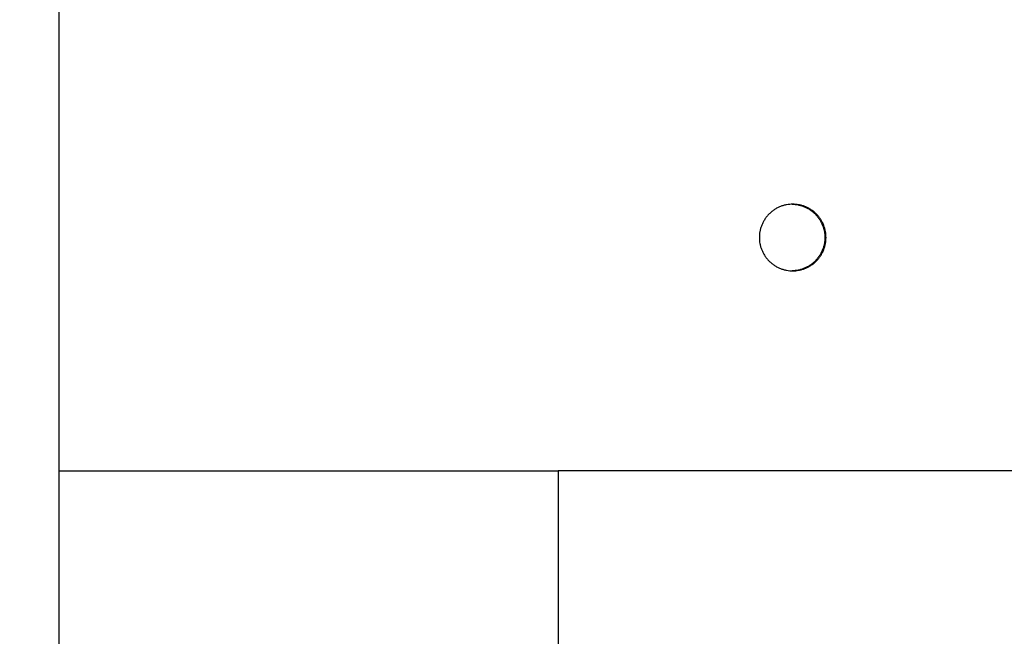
# Model space of a CAD drawing. Header units: millimetres. Extents: x -1839 to 1843, y -280 to 280.
# Tile 30 of 41: x 478 to 626, y -95 to -3. Entities that reach past the tile are written whole.
import ezdxf

# ---------------------------------------------------------------- set-up
doc = ezdxf.new("R2010")
doc.units = ezdxf.units.MM
doc.layers.add('Défaut', color=7, linetype='Continuous', true_color=0x000000)

msp = doc.modelspace()

# ---------------------------------------------------------------- linework, layer by layer
at = {"layer": 'Défaut', "lineweight": -3}
for points in [[(483.98, 49.59), (483.98, -280.41), (453.98, -280.41), (453.98, -70.41), (468.98, -70.41), (468.98, 49.59)], [(483.98, -70.41), (484.07, -70.41), (558.9, -70.41)]]:
    msp.add_lwpolyline(points, dxfattribs=at)
msp.add_lwpolyline([(558.9, -280.41), (678.9, -280.41), (678.9, -70.41), (558.9, -70.41)], close=True, dxfattribs=at)
for points, weights, knots in [([(589.07, -35.41), (589.07, -30.41), (594.07, -30.41), (599.07, -30.41), (599.07, -35.41), (599.07, -40.41), (594.07, -40.41), (589.07, -40.41), (589.07, -35.41)], [1, 0.707106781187, 1, 0.707106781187, 1, 0.707106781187, 1, 0.707106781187, 1], [-40, -40, -40, -30, -30, -20, -20, -10, -10, 0, 0, 0]), ([(593.98, -30.41), (598.9, -30.5), (598.9, -35.41), (598.9, -40.32), (593.99, -40.41)], [0.992988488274, 0.710655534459, 1, 0.710817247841, 0.992673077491], [-29.878838, -29.878838, -29.878838, -20, -20, -10.126683, -10.126683, -10.126683])]:
    msp.add_rational_spline(points, weights, degree=2, knots=knots, dxfattribs=at)

doc.saveas('drawing.dxf')
